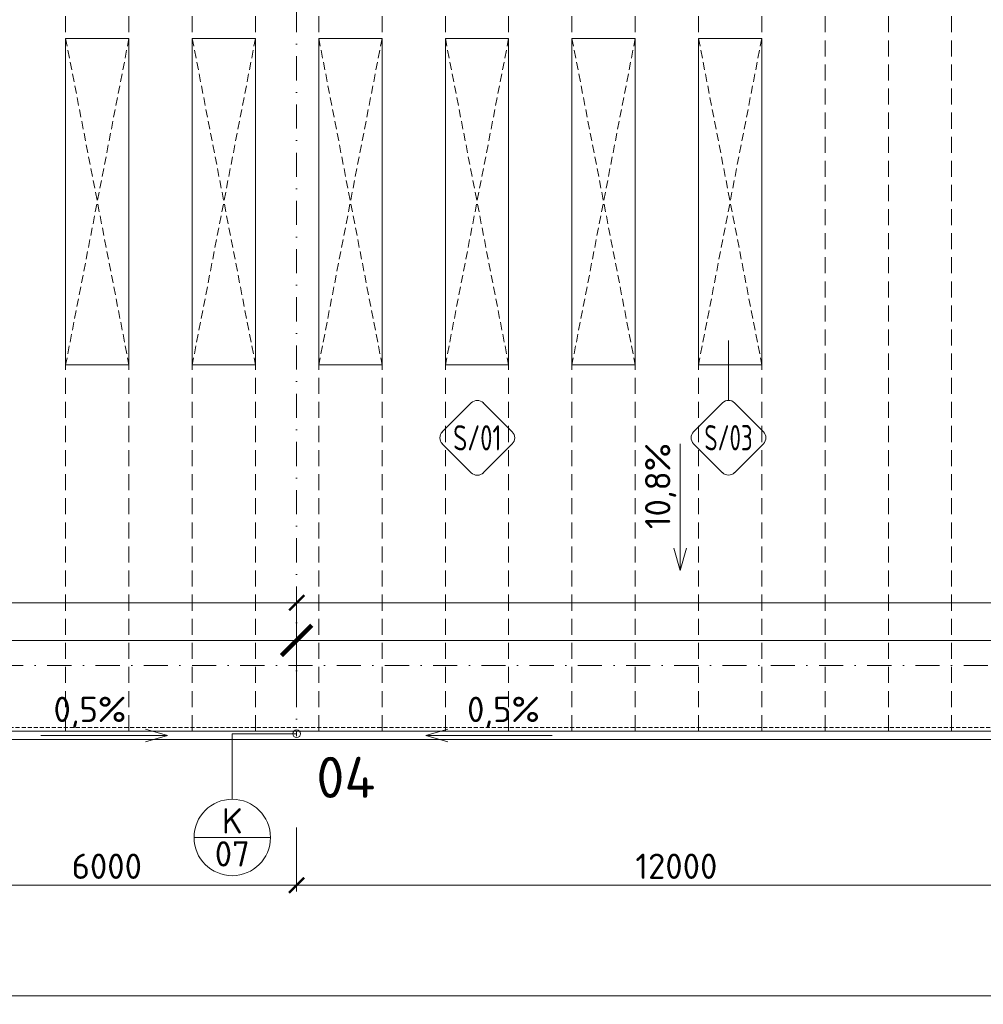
# Model space of a CAD drawing. Header units: millimetres. Extents: x -916886 to 3713765, y -2985421 to 1675785.
# Tile 95 of 256: x 25624 to 40850, y 144642 to 160208. Entities that reach past the tile are written whole.
import ezdxf
from ezdxf import colors
from ezdxf.entities.mleader import LeaderData, LeaderLine
from ezdxf.enums import TextEntityAlignment as Align
from ezdxf.math import Vec2, Vec3

# ---------------------------------------------------------------- set-up
doc = ezdxf.new("R2010")
doc.units = ezdxf.units.MM
for name, pattern in [('CENTERX2', [101.6, 63.5, -12.7, 12.7, -12.7]), ('DASHDOT', [25.4, 12.7, -6.35, 0, -6.35]), ('DASHED', [19.05, 12.7, -6.35]), ('HIDDEN', [9.525, 6.35, -3.175]), ('ČÁRKOVANÁ', [19.05, 12.7, -6.35])]:
    doc.linetypes.add(name, pattern=pattern)
doc.layers.get('Defpoints').update_dxf_attribs({"color": 8})
for name, color, linetype, lineweight in [('A99_N_kce-pod', 7, 'DASHED', 20), ('A99_N_kce-pohl', 1, 'Continuous', 9), ('A99_N_koty-200', 5, 'Continuous', 5), ('A99_N_koty-200 @ 1', 5, 'Continuous', 5), ('A99_N_koty-200 @ 10', 5, 'Continuous', 5), ('A99_N_koty-200 @ 100', 5, 'Continuous', 5), ('A99_N_koty-200 @ 200', 5, 'Continuous', 5), ('A99_N_koty-200 @ 250 (1)', 5, 'Continuous', 5), ('A99_N_koty-200 @ 250 (2)', 5, 'Continuous', 5), ('A99_N_koty-200 @ 400', 5, 'Continuous', 5), ('A99_N_koty-vysk', 160, 'Continuous', 9), ('A99_N_txt-popis-200', 240, 'Continuous', 5), ('A99_N_txt-popis-50 @ 200', 240, 'Continuous', 9), ('A99_N_znaceni 200', 5, 'Continuous', 5), ('A99_S_osy', 1, 'CENTERX2', 5)]:
    doc.layers.add(name, color=color, linetype=linetype, lineweight=lineweight)
doc.styles.add('A99_kota', font='isocpeur.ttf', dxfattribs={"height": 2})
doc.styles.add('A99_popis', font='isocpeur.ttf')
doc.styles.add('ad_popis 100', font='isocpeur.ttf', dxfattribs={"height": 200})
doc.dimstyles.new('A99_kota_200 new', dxfattribs={"dimscale": 200, "dimtxt": 2, "dimasz": 1.2, "dimexe": 0.5, "dimexo": 1.5, "dimgap": 0.5, "dimtad": 1, "dimdec": 0, "dimzin": 3, "dimdsep": 46, "dimtxsty": 'A99_kota', "dimblk": 'ARCHTICK', "dimcen": 2.5, "dimazin": 2, "dimtfac": 0.75, "dimtdec": 0, "dimtix": 1, "dimtmove": 2, "dimatfit": 0, "dimfxl": 0, "dimtolj": 1, "dimtzin": 0, "dimlwd": 5, "dimlwe": 5, "dimarcsym": 0})

# ---------------------------------------------------------------- blocks, each defined once
blk = doc.blocks.new('_ArchTick')
at = {"color": 0, "linetype": 'ByBlock', "const_width": 0.15}
blk.add_lwpolyline([(-0.5, -0.5), (0.5, 0.5)], dxfattribs=at)
blk = doc.blocks.new('*D224')
at = {"layer": 'A99_N_koty-200', "color": 0, "linetype": 'Continuous', "lineweight": 5, "ltscale": 10, "transparency": 16777216}
for p, q in [((30000, 147325), (30000, 146425)), ((42000, 147325), (42000, 146425)), ((42000, 146525), (30000, 146525))]:
    blk.add_line(p, q, dxfattribs=at)
at = {"layer": 'Defpoints', "color": 0, "linetype": 'Continuous', "lineweight": 5, "ltscale": 10, "transparency": 16777216}
for p in [(30000, 149400), (42000, 149400), (30000, 146525)]:
    blk.add_point(p, dxfattribs=at)
at = {"layer": 'A99_N_koty-200', "color": 0, "linetype": 'Continuous', "lineweight": 5, "ltscale": 10, "transparency": 16777216, "xscale": 240, "yscale": 240, "zscale": 240, "rotation": 180}
blk.add_blockref('_ArchTick', (30000, 146525), dxfattribs=at)
at = {"layer": 'A99_N_koty-200', "color": 0, "linetype": 'Continuous', "lineweight": 5, "ltscale": 10, "transparency": 16777216, "xscale": 240, "yscale": 240, "zscale": 240}
blk.add_blockref('_ArchTick', (42000, 146525), dxfattribs=at)
at = {"layer": 'A99_N_koty-200', "color": 0, "linetype": 'Continuous', "ltscale": 10, "transparency": 16777216, "insert": (36000, 146825), "char_height": 400, "attachment_point": 5, "style": 'A99_kota'}
blk.add_mtext('\\A1;12000', dxfattribs=at)
blk = doc.blocks.new('*D213')
at = {"layer": 'A99_N_koty-200', "color": 0, "linetype": 'Continuous', "lineweight": 5, "ltscale": 10, "transparency": 16777216}
for p, q in [((24000, 147325), (24000, 146425)), ((30000, 147325), (30000, 146425)), ((30000, 146525), (24000, 146525))]:
    blk.add_line(p, q, dxfattribs=at)
at = {"layer": 'Defpoints', "color": 0, "linetype": 'Continuous', "lineweight": 5, "ltscale": 10, "transparency": 16777216}
for p in [(24000, 149400), (30000, 149400), (24000, 146525)]:
    blk.add_point(p, dxfattribs=at)
at = {"layer": 'A99_N_koty-200', "color": 0, "linetype": 'Continuous', "lineweight": 5, "ltscale": 10, "transparency": 16777216, "xscale": 240, "yscale": 240, "zscale": 240, "rotation": 180}
blk.add_blockref('_ArchTick', (24000, 146525), dxfattribs=at)
at = {"layer": 'A99_N_koty-200', "color": 0, "linetype": 'Continuous', "lineweight": 5, "ltscale": 10, "transparency": 16777216, "xscale": 240, "yscale": 240, "zscale": 240}
blk.add_blockref('_ArchTick', (30000, 146525), dxfattribs=at)
at = {"layer": 'A99_N_koty-200', "color": 0, "linetype": 'Continuous', "ltscale": 10, "transparency": 16777216, "insert": (27000, 146825), "char_height": 400, "attachment_point": 5, "style": 'A99_kota'}
blk.add_mtext('\\A1;6000', dxfattribs=at)
blk = doc.blocks.new('*D223')
at = {"layer": 'A99_N_koty-200', "color": 0, "linetype": 'Continuous', "lineweight": 5, "ltscale": 10, "transparency": 16777216}
for p, q in [((-650, 145575), (-650, 144675)), ((138876, 145575), (138876, 144675)), ((138876, 144775), (-650, 144775))]:
    blk.add_line(p, q, dxfattribs=at)
at = {"layer": 'Defpoints', "color": 0, "linetype": 'Continuous', "lineweight": 5, "ltscale": 10, "transparency": 16777216}
for p in [(-650, 148705), (138876, 148705), (-650, 144775)]:
    blk.add_point(p, dxfattribs=at)
at = {"layer": 'A99_N_koty-200', "color": 0, "linetype": 'Continuous', "lineweight": 5, "ltscale": 10, "transparency": 16777216, "xscale": 240, "yscale": 240, "zscale": 240, "rotation": 180}
blk.add_blockref('_ArchTick', (-650, 144775), dxfattribs=at)
at = {"layer": 'A99_N_koty-200', "color": 0, "linetype": 'Continuous', "lineweight": 5, "ltscale": 10, "transparency": 16777216, "xscale": 240, "yscale": 240, "zscale": 240}
blk.add_blockref('_ArchTick', (138876, 144775), dxfattribs=at)
at = {"layer": 'A99_N_koty-200', "color": 0, "linetype": 'Continuous', "ltscale": 10, "transparency": 16777216, "insert": (69113, 145075), "char_height": 400, "attachment_point": 5, "style": 'A99_kota'}
blk.add_mtext('\\A1;139526', dxfattribs=at)
blk = doc.blocks.new('*D3125')
at = {"layer": 'A99_N_koty-200', "color": 0, "linetype": 'Continuous', "lineweight": 5, "ltscale": 10, "transparency": 16777216}
for p, q in [((-650, 150190), (-650, 151090)), ((30000, 150190), (30000, 151090)), ((-650, 150990), (30000, 150990))]:
    blk.add_line(p, q, dxfattribs=at)
at = {"layer": 'Defpoints', "color": 0, "linetype": 'Continuous', "lineweight": 0, "ltscale": 10, "transparency": 16777216}
for p in [(30000, 150990), (-650, 148960), (30000, 148920)]:
    blk.add_point(p, dxfattribs=at)
at = {"layer": 'A99_N_koty-200', "color": 0, "linetype": 'Continuous', "lineweight": 5, "ltscale": 10, "transparency": 16777216, "xscale": 240, "yscale": 240, "zscale": 240, "rotation": 180}
blk.add_blockref('_ArchTick', (-650, 150990), dxfattribs=at)
at = {"layer": 'A99_N_koty-200', "color": 0, "linetype": 'Continuous', "lineweight": 5, "ltscale": 10, "transparency": 16777216, "xscale": 240, "yscale": 240, "zscale": 240}
blk.add_blockref('_ArchTick', (30000, 150990), dxfattribs=at)
at = {"layer": 'A99_N_koty-200', "color": 0, "linetype": 'Continuous', "ltscale": 10, "transparency": 16777216, "insert": (14675, 151290), "char_height": 400, "attachment_point": 5, "style": 'A99_kota'}
blk.add_mtext('\\A1;30650', dxfattribs=at)
blk = doc.blocks.new('*D3126')
at = {"layer": 'A99_N_koty-200', "color": 0, "linetype": 'Continuous', "lineweight": 5, "ltscale": 10, "transparency": 16777216}
for p, q in [((-650, 149995), (-650, 150445)), ((-650, 150395), (30000, 150395)), ((30000, 149995), (30000, 150445))]:
    blk.add_line(p, q, dxfattribs=at)
at = {"layer": 'Defpoints', "color": 0, "linetype": 'Continuous', "lineweight": 0, "ltscale": 10, "transparency": 16777216}
for p in [(30000, 150395), (-650, 148960), (30000, 148920)]:
    blk.add_point(p, dxfattribs=at)
at = {"layer": 'A99_N_koty-200', "color": 0, "linetype": 'Continuous', "lineweight": 5, "ltscale": 10, "transparency": 16777216, "xscale": 120, "yscale": 120, "zscale": 120, "rotation": 180}
blk.add_blockref('_ArchTick', (-650, 150395), dxfattribs=at)
at = {"layer": 'A99_N_koty-200', "color": 0, "linetype": 'Continuous', "lineweight": 5, "ltscale": 10, "transparency": 16777216, "xscale": 120, "yscale": 120, "zscale": 120}
blk.add_blockref('_ArchTick', (30000, 150395), dxfattribs=at)
at = {"layer": 'A99_N_koty-200', "color": 0, "linetype": 'Continuous', "ltscale": 10, "transparency": 16777216, "insert": (14675, 150545), "char_height": 200, "attachment_point": 5, "style": 'A99_kota'}
blk.add_mtext('\\A1;30650', dxfattribs=at)
blk = doc.blocks.new('*D3127')
at = {"layer": 'A99_N_koty-200', "color": 0, "linetype": 'Continuous', "lineweight": 5, "ltscale": 10, "transparency": 16777216}
for p, q in [((-650, 150391), (-650, 150396)), ((-650, 150395), (30000, 150395)), ((30000, 150391), (30000, 150396))]:
    blk.add_line(p, q, dxfattribs=at)
at = {"layer": 'Defpoints', "color": 0, "linetype": 'Continuous', "lineweight": 0, "ltscale": 10, "transparency": 16777216}
for p in [(30000, 150395), (-650, 148960), (30000, 148920)]:
    blk.add_point(p, dxfattribs=at)
at = {"layer": 'A99_N_koty-200', "color": 0, "linetype": 'Continuous', "lineweight": 5, "ltscale": 10, "transparency": 16777216, "xscale": 1.2, "yscale": 1.2, "zscale": 1.2, "rotation": 180}
blk.add_blockref('_ArchTick', (-650, 150395), dxfattribs=at)
at = {"layer": 'A99_N_koty-200', "color": 0, "linetype": 'Continuous', "lineweight": 5, "ltscale": 10, "transparency": 16777216, "xscale": 1.2, "yscale": 1.2, "zscale": 1.2}
blk.add_blockref('_ArchTick', (30000, 150395), dxfattribs=at)
at = {"layer": 'A99_N_koty-200', "color": 0, "linetype": 'Continuous', "ltscale": 10, "transparency": 16777216, "insert": (14675, 150396), "char_height": 2, "attachment_point": 5, "style": 'A99_kota'}
blk.add_mtext('\\A1;30650', dxfattribs=at)
blk = doc.blocks.new('*D3128')
at = {"layer": 'A99_N_koty-200', "color": 0, "linetype": 'Continuous', "lineweight": 5, "ltscale": 10, "transparency": 16777216}
for p, q in [((-650, 149560), (-650, 150595)), ((30000, 149520), (30000, 150595)), ((-650, 150395), (30000, 150395))]:
    blk.add_line(p, q, dxfattribs=at)
at = {"layer": 'Defpoints', "color": 0, "linetype": 'Continuous', "lineweight": 0, "ltscale": 10, "transparency": 16777216}
for p in [(30000, 150395), (-650, 148960), (30000, 148920)]:
    blk.add_point(p, dxfattribs=at)
at = {"layer": 'A99_N_koty-200', "color": 0, "linetype": 'Continuous', "lineweight": 5, "ltscale": 10, "transparency": 16777216, "xscale": 480, "yscale": 480, "zscale": 480, "rotation": 180}
blk.add_blockref('_ArchTick', (-650, 150395), dxfattribs=at)
at = {"layer": 'A99_N_koty-200', "color": 0, "linetype": 'Continuous', "lineweight": 5, "ltscale": 10, "transparency": 16777216, "xscale": 480, "yscale": 480, "zscale": 480}
blk.add_blockref('_ArchTick', (30000, 150395), dxfattribs=at)
at = {"layer": 'A99_N_koty-200', "color": 0, "linetype": 'Continuous', "ltscale": 10, "transparency": 16777216, "insert": (14675, 150995), "char_height": 800, "attachment_point": 5, "style": 'A99_kota'}
blk.add_mtext('\\A1;30650', dxfattribs=at)
blk = doc.blocks.new('*D3129')
at = {"layer": 'A99_N_koty-200', "color": 0, "linetype": 'Continuous', "lineweight": 5, "ltscale": 10, "transparency": 16777216}
for p, q in [((-650, 150355), (-650, 150400)), ((-650, 150395), (30000, 150395)), ((30000, 150355), (30000, 150400))]:
    blk.add_line(p, q, dxfattribs=at)
at = {"layer": 'Defpoints', "color": 0, "linetype": 'Continuous', "lineweight": 0, "ltscale": 10, "transparency": 16777216}
for p in [(30000, 150395), (-650, 148960), (30000, 148920)]:
    blk.add_point(p, dxfattribs=at)
at = {"layer": 'A99_N_koty-200', "color": 0, "linetype": 'Continuous', "lineweight": 5, "ltscale": 10, "transparency": 16777216, "xscale": 12, "yscale": 12, "zscale": 12, "rotation": 180}
blk.add_blockref('_ArchTick', (-650, 150395), dxfattribs=at)
at = {"layer": 'A99_N_koty-200', "color": 0, "linetype": 'Continuous', "lineweight": 5, "ltscale": 10, "transparency": 16777216, "xscale": 12, "yscale": 12, "zscale": 12}
blk.add_blockref('_ArchTick', (30000, 150395), dxfattribs=at)
at = {"layer": 'A99_N_koty-200', "color": 0, "linetype": 'Continuous', "ltscale": 10, "transparency": 16777216, "insert": (14675, 150410), "char_height": 20, "attachment_point": 5, "style": 'A99_kota'}
blk.add_mtext('\\A1;30650', dxfattribs=at)
blk = doc.blocks.new('*D3130')
at = {"layer": 'A99_N_koty-200', "color": 0, "linetype": 'Continuous', "lineweight": 5, "ltscale": 10, "transparency": 16777216}
for p, q in [((-650, 149395), (-650, 150520)), ((-650, 150395), (30000, 150395)), ((30000, 149395), (30000, 150520))]:
    blk.add_line(p, q, dxfattribs=at)
at = {"layer": 'Defpoints', "color": 0, "linetype": 'Continuous', "lineweight": 0, "ltscale": 10, "transparency": 16777216}
for p in [(30000, 150395), (-650, 148960), (30000, 148920)]:
    blk.add_point(p, dxfattribs=at)
at = {"layer": 'A99_N_koty-200', "color": 0, "linetype": 'Continuous', "lineweight": 5, "ltscale": 10, "transparency": 16777216, "xscale": 300, "yscale": 300, "zscale": 300, "rotation": 180}
blk.add_blockref('_ArchTick', (-650, 150395), dxfattribs=at)
at = {"layer": 'A99_N_koty-200', "color": 0, "linetype": 'Continuous', "lineweight": 5, "ltscale": 10, "transparency": 16777216, "xscale": 300, "yscale": 300, "zscale": 300}
blk.add_blockref('_ArchTick', (30000, 150395), dxfattribs=at)
at = {"layer": 'A99_N_koty-200', "color": 0, "linetype": 'Continuous', "ltscale": 10, "transparency": 16777216, "insert": (14675, 150770), "char_height": 500, "attachment_point": 5, "style": 'A99_kota'}
blk.add_mtext('\\A1;30650', dxfattribs=at)
blk = doc.blocks.new('*D3131')
at = {"layer": 'A99_N_koty-200', "color": 0, "linetype": 'Continuous', "lineweight": 5, "ltscale": 10, "transparency": 16777216}
for p, q in [((-650, 149395), (-650, 150520)), ((-650, 150395), (30000, 150395)), ((30000, 149395), (30000, 150520))]:
    blk.add_line(p, q, dxfattribs=at)
at = {"layer": 'Defpoints', "color": 0, "linetype": 'Continuous', "lineweight": 0, "ltscale": 10, "transparency": 16777216}
for p in [(30000, 150395), (-650, 148960), (30000, 148920)]:
    blk.add_point(p, dxfattribs=at)
at = {"layer": 'A99_N_koty-200', "color": 0, "linetype": 'Continuous', "lineweight": 5, "ltscale": 10, "transparency": 16777216, "xscale": 300, "yscale": 300, "zscale": 300, "rotation": 180}
blk.add_blockref('_ArchTick', (-650, 150395), dxfattribs=at)
at = {"layer": 'A99_N_koty-200', "color": 0, "linetype": 'Continuous', "lineweight": 5, "ltscale": 10, "transparency": 16777216, "xscale": 300, "yscale": 300, "zscale": 300}
blk.add_blockref('_ArchTick', (30000, 150395), dxfattribs=at)
at = {"layer": 'A99_N_koty-200', "color": 0, "linetype": 'Continuous', "ltscale": 10, "transparency": 16777216, "insert": (14675, 150770), "char_height": 500, "attachment_point": 5, "style": 'A99_kota'}
blk.add_mtext('\\A1;30650', dxfattribs=at)
blk = doc.blocks.new('*D3133')
at = {"layer": 'A99_N_koty-200', "color": 0, "linetype": 'Continuous', "lineweight": 5, "ltscale": 10, "transparency": 16777216}
for p, q in [((30000, 150190), (30000, 151090)), ((78280, 150190), (78280, 151090)), ((30000, 150990), (78280, 150990))]:
    blk.add_line(p, q, dxfattribs=at)
at = {"layer": 'Defpoints', "color": 0, "linetype": 'Continuous', "lineweight": 0, "ltscale": 10, "transparency": 16777216}
for p in [(78280, 150990), (30000, 148920), (78280, 148920)]:
    blk.add_point(p, dxfattribs=at)
at = {"layer": 'A99_N_koty-200', "color": 0, "linetype": 'Continuous', "lineweight": 5, "ltscale": 10, "transparency": 16777216, "xscale": 240, "yscale": 240, "zscale": 240, "rotation": 180}
blk.add_blockref('_ArchTick', (30000, 150990), dxfattribs=at)
at = {"layer": 'A99_N_koty-200', "color": 0, "linetype": 'Continuous', "lineweight": 5, "ltscale": 10, "transparency": 16777216, "xscale": 240, "yscale": 240, "zscale": 240}
blk.add_blockref('_ArchTick', (78280, 150990), dxfattribs=at)
at = {"layer": 'A99_N_koty-200', "color": 0, "linetype": 'Continuous', "ltscale": 10, "transparency": 16777216, "insert": (55025, 151330), "char_height": 400, "attachment_point": 5, "style": 'A99_kota'}
blk.add_mtext('\\A1;48280', dxfattribs=at)
blk = doc.blocks.new('*D3134')
at = {"layer": 'A99_N_koty-200', "color": 0, "linetype": 'Continuous', "lineweight": 5, "ltscale": 10, "transparency": 16777216}
for p, q in [((30000, 149995), (30000, 150445)), ((30000, 150395), (78280, 150395)), ((78280, 149995), (78280, 150445))]:
    blk.add_line(p, q, dxfattribs=at)
at = {"layer": 'Defpoints', "color": 0, "linetype": 'Continuous', "lineweight": 0, "ltscale": 10, "transparency": 16777216}
for p in [(78280, 150395), (30000, 148920), (78280, 148920)]:
    blk.add_point(p, dxfattribs=at)
at = {"layer": 'A99_N_koty-200', "color": 0, "linetype": 'Continuous', "lineweight": 5, "ltscale": 10, "transparency": 16777216, "xscale": 120, "yscale": 120, "zscale": 120, "rotation": 180}
blk.add_blockref('_ArchTick', (30000, 150395), dxfattribs=at)
at = {"layer": 'A99_N_koty-200', "color": 0, "linetype": 'Continuous', "lineweight": 5, "ltscale": 10, "transparency": 16777216, "xscale": 120, "yscale": 120, "zscale": 120}
blk.add_blockref('_ArchTick', (78280, 150395), dxfattribs=at)
at = {"layer": 'A99_N_koty-200', "color": 0, "linetype": 'Continuous', "ltscale": 10, "transparency": 16777216, "insert": (54140, 150545), "char_height": 200, "attachment_point": 5, "style": 'A99_kota'}
blk.add_mtext('\\A1;48280', dxfattribs=at)
blk = doc.blocks.new('*D3135')
at = {"layer": 'A99_N_koty-200', "color": 0, "linetype": 'Continuous', "lineweight": 5, "ltscale": 10, "transparency": 16777216}
for p, q in [((30000, 150391), (30000, 150395.5)), ((30000, 150395), (78280, 150395)), ((78280, 150391), (78280, 150395.5))]:
    blk.add_line(p, q, dxfattribs=at)
at = {"layer": 'Defpoints', "color": 0, "linetype": 'Continuous', "lineweight": 0, "ltscale": 10, "transparency": 16777216}
for p in [(78280, 150395), (30000, 148920), (78280, 148920)]:
    blk.add_point(p, dxfattribs=at)
at = {"layer": 'A99_N_koty-200', "color": 0, "linetype": 'Continuous', "lineweight": 5, "ltscale": 10, "transparency": 16777216, "xscale": 1.2, "yscale": 1.2, "zscale": 1.2, "rotation": 180}
blk.add_blockref('_ArchTick', (30000, 150395), dxfattribs=at)
at = {"layer": 'A99_N_koty-200', "color": 0, "linetype": 'Continuous', "lineweight": 5, "ltscale": 10, "transparency": 16777216, "xscale": 1.2, "yscale": 1.2, "zscale": 1.2}
blk.add_blockref('_ArchTick', (78280, 150395), dxfattribs=at)
at = {"layer": 'A99_N_koty-200', "color": 0, "linetype": 'Continuous', "ltscale": 10, "transparency": 16777216, "insert": (54140, 150396.5), "char_height": 2, "attachment_point": 5, "style": 'A99_kota'}
blk.add_mtext('\\A1;48280', dxfattribs=at)
blk = doc.blocks.new('*D3136')
at = {"layer": 'A99_N_koty-200', "color": 0, "linetype": 'Continuous', "lineweight": 5, "ltscale": 10, "transparency": 16777216}
for p, q in [((30000, 149520), (30000, 150595)), ((78280, 149520), (78280, 150595)), ((30000, 150395), (78280, 150395))]:
    blk.add_line(p, q, dxfattribs=at)
at = {"layer": 'Defpoints', "color": 0, "linetype": 'Continuous', "lineweight": 0, "ltscale": 10, "transparency": 16777216}
for p in [(78280, 150395), (30000, 148920), (78280, 148920)]:
    blk.add_point(p, dxfattribs=at)
at = {"layer": 'A99_N_koty-200', "color": 0, "linetype": 'Continuous', "lineweight": 5, "ltscale": 10, "transparency": 16777216, "xscale": 480, "yscale": 480, "zscale": 480, "rotation": 180}
blk.add_blockref('_ArchTick', (30000, 150395), dxfattribs=at)
at = {"layer": 'A99_N_koty-200', "color": 0, "linetype": 'Continuous', "lineweight": 5, "ltscale": 10, "transparency": 16777216, "xscale": 480, "yscale": 480, "zscale": 480}
blk.add_blockref('_ArchTick', (78280, 150395), dxfattribs=at)
at = {"layer": 'A99_N_koty-200', "color": 0, "linetype": 'Continuous', "ltscale": 10, "transparency": 16777216, "insert": (54140, 150995), "char_height": 800, "attachment_point": 5, "style": 'A99_kota'}
blk.add_mtext('\\A1;48280', dxfattribs=at)
blk = doc.blocks.new('*D3137')
at = {"layer": 'A99_N_koty-200', "color": 0, "linetype": 'Continuous', "lineweight": 5, "ltscale": 10, "transparency": 16777216}
for p, q in [((30000, 150355), (30000, 150400)), ((30000, 150395), (78280, 150395)), ((78280, 150355), (78280, 150400))]:
    blk.add_line(p, q, dxfattribs=at)
at = {"layer": 'Defpoints', "color": 0, "linetype": 'Continuous', "lineweight": 0, "ltscale": 10, "transparency": 16777216}
for p in [(78280, 150395), (30000, 148920), (78280, 148920)]:
    blk.add_point(p, dxfattribs=at)
at = {"layer": 'A99_N_koty-200', "color": 0, "linetype": 'Continuous', "lineweight": 5, "ltscale": 10, "transparency": 16777216, "xscale": 12, "yscale": 12, "zscale": 12, "rotation": 180}
blk.add_blockref('_ArchTick', (30000, 150395), dxfattribs=at)
at = {"layer": 'A99_N_koty-200', "color": 0, "linetype": 'Continuous', "lineweight": 5, "ltscale": 10, "transparency": 16777216, "xscale": 12, "yscale": 12, "zscale": 12}
blk.add_blockref('_ArchTick', (78280, 150395), dxfattribs=at)
at = {"layer": 'A99_N_koty-200', "color": 0, "linetype": 'Continuous', "ltscale": 10, "transparency": 16777216, "insert": (54140, 150410), "char_height": 20, "attachment_point": 5, "style": 'A99_kota'}
blk.add_mtext('\\A1;48280', dxfattribs=at)
blk = doc.blocks.new('*D3138')
at = {"layer": 'A99_N_koty-200', "color": 0, "linetype": 'Continuous', "lineweight": 5, "ltscale": 10, "transparency": 16777216}
for p, q in [((30000, 149395), (30000, 150520)), ((30000, 150395), (78280, 150395)), ((78280, 149395), (78280, 150520))]:
    blk.add_line(p, q, dxfattribs=at)
at = {"layer": 'Defpoints', "color": 0, "linetype": 'Continuous', "lineweight": 0, "ltscale": 10, "transparency": 16777216}
for p in [(78280, 150395), (30000, 148920), (78280, 148920)]:
    blk.add_point(p, dxfattribs=at)
at = {"layer": 'A99_N_koty-200', "color": 0, "linetype": 'Continuous', "lineweight": 5, "ltscale": 10, "transparency": 16777216, "xscale": 300, "yscale": 300, "zscale": 300, "rotation": 180}
blk.add_blockref('_ArchTick', (30000, 150395), dxfattribs=at)
at = {"layer": 'A99_N_koty-200', "color": 0, "linetype": 'Continuous', "lineweight": 5, "ltscale": 10, "transparency": 16777216, "xscale": 300, "yscale": 300, "zscale": 300}
blk.add_blockref('_ArchTick', (78280, 150395), dxfattribs=at)
at = {"layer": 'A99_N_koty-200', "color": 0, "linetype": 'Continuous', "ltscale": 10, "transparency": 16777216, "insert": (54140, 150770), "char_height": 500, "attachment_point": 5, "style": 'A99_kota'}
blk.add_mtext('\\A1;48280', dxfattribs=at)
blk = doc.blocks.new('*D3139')
at = {"layer": 'A99_N_koty-200', "color": 0, "linetype": 'Continuous', "lineweight": 5, "ltscale": 10, "transparency": 16777216}
for p, q in [((30000, 149395), (30000, 150520)), ((30000, 150395), (78280, 150395)), ((78280, 149395), (78280, 150520))]:
    blk.add_line(p, q, dxfattribs=at)
at = {"layer": 'Defpoints', "color": 0, "linetype": 'Continuous', "lineweight": 0, "ltscale": 10, "transparency": 16777216}
for p in [(78280, 150395), (30000, 148920), (78280, 148920)]:
    blk.add_point(p, dxfattribs=at)
at = {"layer": 'A99_N_koty-200', "color": 0, "linetype": 'Continuous', "lineweight": 5, "ltscale": 10, "transparency": 16777216, "xscale": 300, "yscale": 300, "zscale": 300, "rotation": 180}
blk.add_blockref('_ArchTick', (30000, 150395), dxfattribs=at)
at = {"layer": 'A99_N_koty-200', "color": 0, "linetype": 'Continuous', "lineweight": 5, "ltscale": 10, "transparency": 16777216, "xscale": 300, "yscale": 300, "zscale": 300}
blk.add_blockref('_ArchTick', (78280, 150395), dxfattribs=at)
at = {"layer": 'A99_N_koty-200', "color": 0, "linetype": 'Continuous', "ltscale": 10, "transparency": 16777216, "insert": (54140, 150770), "char_height": 500, "attachment_point": 5, "style": 'A99_kota'}
blk.add_mtext('\\A1;48280', dxfattribs=at)
blk = doc.blocks.new('*U20')
at = {"color": 0, "linetype": 'ByBlock'}
blk.add_line((-3.02, 0), (3.02, 0), dxfattribs=at)
blk.add_circle((0, 0), 3.02, dxfattribs=at)
at = {"color": 0, "linetype": 'ByBlock', "style": 'A99_popis'}
for tag, p in [('KATEGORIE', (0, 1.31)), ('PRVEK', (0, -1.298))]:
    blk.add_attdef(tag, text='', height=2, dxfattribs=at).set_placement(p, align=Align.MIDDLE_CENTER)
blk = doc.blocks.new('*U99')
at = {"color": 0}
for p, q in [((0, 4.44), (0, 11.52)), ((-0.72, 4.14), (-4.15, 0.71)), ((4.14, 0.71), (0.71, 4.14)), ((-4.15, -0.72), (-0.72, -4.15)), ((0.71, -4.15), (4.14, -0.72))]:
    blk.add_line(p, q, dxfattribs=at)
for centre, start, end in [((0, 3.42), 45, 135), ((-3.43, 0), 135, 225), ((3.42, 0), 315, 45), ((0, -3.43), 225, 315)]:
    blk.add_arc(centre, 1.01, start, end, dxfattribs=at)
at = {"color": 0, "linetype": 'ByBlock', "style": 'A99_popis', "width": 0.953108}
blk.add_attdef('SKLADBA', text='', height=3, rotation=0.0103, dxfattribs=at).set_placement((-2.86, -1.51), (2.86, -1.5), align=Align.FIT)
blk = doc.blocks.new('*U93')
at = {"color": 0}
for p, q in [((-0.72, 4.14), (-4.15, 0.71)), ((4.14, 0.71), (0.71, 4.14)), ((-4.15, -0.72), (-0.72, -4.15)), ((0.71, -4.15), (4.14, -0.72))]:
    blk.add_line(p, q, dxfattribs=at)
for centre, start, end in [((0, 3.42), 45, 135), ((-3.43, 0), 135, 225), ((3.42, 0), 315, 45), ((0, -3.43), 225, 315)]:
    blk.add_arc(centre, 1.01, start, end, dxfattribs=at)
at = {"color": 0, "linetype": 'ByBlock', "style": 'A99_popis', "width": 0.953108}
blk.add_attdef('SKLADBA', text='', height=3, rotation=0.0103, dxfattribs=at).set_placement((-2.86, -1.51), (2.86, -1.5), align=Align.FIT)
blk = doc.blocks.new('*U4764')
at = {"layer": 'A99_N_koty-200 @ 1', "linetype": 'Continuous', "ltscale": 10}
dim = blk.add_linear_dim(base=(30000, 150395), p1=(-650, 148960), p2=(30000, 148920), dimstyle='A99_kota_200 new', override={"dimscale": 1, "dimtix": 1, "dimtofl": 1, "dimtmove": 2, "dimatfit": 3}, dxfattribs=at)
dim.commit()
dim.dimension.update_dxf_attribs({"geometry": '*D3127', "text_midpoint": (14675, 150396.5)})
at = {"layer": 'A99_N_koty-200 @ 10', "linetype": 'Continuous', "ltscale": 10}
dim = blk.add_linear_dim(base=(30000, 150395), p1=(-650, 148960), p2=(30000, 148920), dimstyle='A99_kota_200 new', override={"dimscale": 10, "dimtix": 1, "dimtofl": 1, "dimtmove": 2, "dimatfit": 3}, dxfattribs=at)
dim.commit()
dim.dimension.update_dxf_attribs({"geometry": '*D3129', "text_midpoint": (14675, 150410)})
at = {"layer": 'A99_N_koty-200 @ 100', "linetype": 'Continuous', "ltscale": 10}
dim = blk.add_linear_dim(base=(30000, 150395), p1=(-650, 148960), p2=(30000, 148920), dimstyle='A99_kota_200 new', override={"dimscale": 100, "dimtix": 1, "dimtofl": 1, "dimtmove": 2, "dimatfit": 3}, dxfattribs=at)
dim.commit()
dim.dimension.update_dxf_attribs({"geometry": '*D3126', "text_midpoint": (14675, 150545)})
at = {"layer": 'A99_N_koty-200 @ 200', "linetype": 'Continuous', "ltscale": 10}
dim = blk.add_linear_dim(base=(30000, 150990), p1=(-650, 148960), p2=(30000, 148920), dimstyle='A99_kota_200 new', override={"dimscale": 200, "dimtix": 1, "dimtofl": 1, "dimtmove": 2, "dimatfit": 3}, dxfattribs=at)
dim.commit()
dim.dimension.update_dxf_attribs({"geometry": '*D3125', "text_midpoint": (14675, 151290)})
at = {"layer": 'A99_N_koty-200 @ 250 (1)', "linetype": 'Continuous', "ltscale": 10}
dim = blk.add_linear_dim(base=(30000, 150395), p1=(-650, 148960), p2=(30000, 148920), dimstyle='A99_kota_200 new', override={"dimscale": 250, "dimtix": 1, "dimtofl": 1, "dimtmove": 2, "dimatfit": 3}, dxfattribs=at)
dim.commit()
dim.dimension.update_dxf_attribs({"geometry": '*D3131', "text_midpoint": (14675, 150770)})
at = {"layer": 'A99_N_koty-200 @ 250 (2)', "linetype": 'Continuous', "ltscale": 10}
dim = blk.add_linear_dim(base=(30000, 150395), p1=(-650, 148960), p2=(30000, 148920), dimstyle='A99_kota_200 new', override={"dimscale": 250, "dimtix": 1, "dimtofl": 1, "dimtmove": 2, "dimatfit": 3}, dxfattribs=at)
dim.commit()
dim.dimension.update_dxf_attribs({"geometry": '*D3130', "text_midpoint": (14675, 150770)})
at = {"layer": 'A99_N_koty-200 @ 400', "linetype": 'Continuous', "ltscale": 10}
dim = blk.add_linear_dim(base=(30000, 150395), p1=(-650, 148960), p2=(30000, 148920), dimstyle='A99_kota_200 new', override={"dimscale": 400, "dimtix": 1, "dimtofl": 1, "dimtmove": 2, "dimatfit": 3}, dxfattribs=at)
dim.commit()
dim.dimension.update_dxf_attribs({"geometry": '*D3128', "text_midpoint": (14675, 150995)})
blk = doc.blocks.new('*U4765')
at = {"layer": 'A99_N_koty-200 @ 1', "linetype": 'Continuous', "ltscale": 10}
dim = blk.add_linear_dim(base=(78280, 150395), p1=(30000, 148920), p2=(78280, 148920), dimstyle='A99_kota_200 new', override={"dimscale": 1, "dimtix": 1, "dimtofl": 1, "dimtmove": 2, "dimatfit": 3}, dxfattribs=at)
dim.commit()
dim.dimension.update_dxf_attribs({"geometry": '*D3135', "text_midpoint": (54140, 150396.5)})
at = {"layer": 'A99_N_koty-200 @ 10', "linetype": 'Continuous', "ltscale": 10}
dim = blk.add_linear_dim(base=(78280, 150395), p1=(30000, 148920), p2=(78280, 148920), dimstyle='A99_kota_200 new', override={"dimscale": 10, "dimtix": 1, "dimtofl": 1, "dimtmove": 2, "dimatfit": 3}, dxfattribs=at)
dim.commit()
dim.dimension.update_dxf_attribs({"geometry": '*D3137', "text_midpoint": (54140, 150410)})
at = {"layer": 'A99_N_koty-200 @ 100', "linetype": 'Continuous', "ltscale": 10}
dim = blk.add_linear_dim(base=(78280, 150395), p1=(30000, 148920), p2=(78280, 148920), dimstyle='A99_kota_200 new', override={"dimscale": 100, "dimtix": 1, "dimtofl": 1, "dimtmove": 2, "dimatfit": 3}, dxfattribs=at)
dim.commit()
dim.dimension.update_dxf_attribs({"geometry": '*D3134', "text_midpoint": (54140, 150545)})
at = {"layer": 'A99_N_koty-200 @ 200', "linetype": 'Continuous', "ltscale": 10}
dim = blk.add_linear_dim(base=(78280, 150990), p1=(30000, 148920), p2=(78280, 148920), dimstyle='A99_kota_200 new', override={"dimscale": 200, "dimtix": 1, "dimtofl": 1, "dimtmove": 2, "dimatfit": 3}, dxfattribs=at)
dim.commit()
dim.dimension.update_dxf_attribs({"geometry": '*D3133', "text_midpoint": (55025, 151330), "dimtype": 128})
at = {"layer": 'A99_N_koty-200 @ 250 (1)', "linetype": 'Continuous', "ltscale": 10}
dim = blk.add_linear_dim(base=(78280, 150395), p1=(30000, 148920), p2=(78280, 148920), dimstyle='A99_kota_200 new', override={"dimscale": 250, "dimtix": 1, "dimtofl": 1, "dimtmove": 2, "dimatfit": 3}, dxfattribs=at)
dim.commit()
dim.dimension.update_dxf_attribs({"geometry": '*D3139', "text_midpoint": (54140, 150770)})
at = {"layer": 'A99_N_koty-200 @ 250 (2)', "linetype": 'Continuous', "ltscale": 10}
dim = blk.add_linear_dim(base=(78280, 150395), p1=(30000, 148920), p2=(78280, 148920), dimstyle='A99_kota_200 new', override={"dimscale": 250, "dimtix": 1, "dimtofl": 1, "dimtmove": 2, "dimatfit": 3}, dxfattribs=at)
dim.commit()
dim.dimension.update_dxf_attribs({"geometry": '*D3138', "text_midpoint": (54140, 150770)})
at = {"layer": 'A99_N_koty-200 @ 400', "linetype": 'Continuous', "ltscale": 10}
dim = blk.add_linear_dim(base=(78280, 150395), p1=(30000, 148920), p2=(78280, 148920), dimstyle='A99_kota_200 new', override={"dimscale": 400, "dimtix": 1, "dimtofl": 1, "dimtmove": 2, "dimatfit": 3}, dxfattribs=at)
dim.commit()
dim.dimension.update_dxf_attribs({"geometry": '*D3136', "text_midpoint": (54140, 150995)})

msp = doc.modelspace()

# ---------------------------------------------------------------- linework, layer by layer
at = {"layer": 'A99_N_kce-pod', "linetype": 'HIDDEN', "lineweight": 5, "ltscale": 10}
msp.add_lwpolyline([(138875.5, 149020), (-600, 149020)], dxfattribs=at)
at = {"layer": 'A99_N_kce-pohl', "linetype": 'Continuous', "ltscale": 25}
msp.add_lwpolyline([(7180, 174440), (-650, 174440), (-650, 148960), (138875, 148960), (138875, 176350)], dxfattribs=at)
at = {"layer": 'A99_N_kce-pohl', "color": 30, "linetype": 'ČÁRKOVANÁ', "lineweight": 5, "ltscale": 20, "true_color": 0xff6e3d}
for points in [[(26350, 148960), (26350, 148960), (26350, 174145)], [(27350, 148960), (27350, 148960), (27350, 174145)], [(28350, 148960), (28350, 148960), (28350, 174145)], [(29350, 148960), (29350, 148960), (29350, 174145)], [(30350, 148960), (30350, 148960), (30350, 174145)], [(31350, 148960), (31350, 148960), (31350, 174145)], [(32350, 148960), (32350, 148960), (32350, 174145)], [(33350, 148960), (33350, 148960), (33350, 174145)], [(34350, 148960), (34350, 148960), (34350, 174145)], [(35350, 148960), (35350, 148960), (35350, 174145)], [(36350, 148960), (36350, 148960), (36350, 174145)], [(37350, 148960), (37350, 148960), (37350, 174145)], [(38350, 148960), (38350, 148960), (38350, 174145)], [(39350, 148960), (39350, 148960), (39350, 174145)], [(40350, 148960), (40350, 148960), (40350, 174145)]]:
    msp.add_lwpolyline(points, dxfattribs=at)
at = {"layer": 'A99_N_kce-pohl', "linetype": 'Continuous', "lineweight": 9}
for points in [[(26350, 159912.5), (27350, 159912.5), (27350, 154752.5), (26350, 154752.5)], [(28350, 159912.5), (29350, 159912.5), (29350, 154752.5), (28350, 154752.5)], [(30350, 159912.5), (31350, 159912.5), (31350, 154752.5), (30350, 154752.5)], [(32350, 159912.5), (33350, 159912.5), (33350, 154752.5), (32350, 154752.5)], [(34350, 159912.5), (35350, 159912.5), (35350, 154752.5), (34350, 154752.5)], [(36350, 159912.5), (37350, 159912.5), (37350, 154752.5), (36350, 154752.5)]]:
    msp.add_lwpolyline(points, close=True, dxfattribs=at)
at = {"layer": 'A99_N_kce-pohl', "linetype": 'ČÁRKOVANÁ', "lineweight": 9, "ltscale": 10}
for points in [[(27350, 159912.5), (26350, 154752.5)], [(26350, 159912.5), (27350, 154752.5)], [(29350, 159912.5), (28350, 154752.5)], [(28350, 159912.5), (29350, 154752.5)], [(31350, 159912.5), (30350, 154752.5)], [(30350, 159912.5), (31350, 154752.5)], [(33350, 159912.5), (32350, 154752.5)], [(32350, 159912.5), (33350, 154752.5)], [(35350, 159912.5), (34350, 154752.5)], [(34350, 159912.5), (35350, 154752.5)], [(37350, 159912.5), (36350, 154752.5)], [(36350, 159912.5), (37350, 154752.5)]]:
    msp.add_lwpolyline(points, dxfattribs=at)
at = {"layer": 'A99_N_koty-vysk'}
for points in [[(36062.5, 151502), (36062.5, 153502)], [(36062.5, 151502), (35962.5, 151852)], [(36062.5, 151502), (36162.5, 151852)], [(27960, 148890), (27610, 148990)], [(32040, 148890), (32390, 148990)], [(27960, 148890), (25960, 148890)], [(27960, 148890), (27610, 148790)], [(32040, 148890), (34040, 148890)], [(32040, 148890), (32390, 148790)]]:
    msp.add_lwpolyline(points, dxfattribs=at)
at = {"layer": 'A99_S_osy', "linetype": 'DASHDOT', "lineweight": 5, "ltscale": 30}
for points in [[(30000, 264800), (30000, 146890)], [(152950, 150000), (-2645, 150000)]]:
    msp.add_lwpolyline(points, dxfattribs=at)

# ---------------------------------------------------------------- block references
at = {"layer": 'A99_N_znaceni 200', "lineweight": 5}
ref = msp.add_blockref('*U99', (36825, 153600), dxfattribs=dict(at, xscale=133.3, yscale=133.3, zscale=133.3))
ref.add_attrib('SKLADBA', 'S/03', dxfattribs={"layer": '0', "color": 0, "linetype": 'ByBlock', "height": 400, "rotation": 0.01026, "style": 'A99_popis', "width": 0.657151}).set_placement((36443.3, 153399.3), (37205.6, 153399.4), align=Align.FIT)
ref = msp.add_blockref('*U93', (32855, 153598.4), dxfattribs=dict(at, xscale=133.3, yscale=133.3, zscale=133.3))
ref.add_attrib('SKLADBA', 'S/01', dxfattribs={"layer": '0', "color": 0, "linetype": 'ByBlock', "height": 400, "rotation": 0.01026, "style": 'A99_popis', "width": 0.705829}).set_placement((32473.3, 153397.7), (33235.6, 153397.8), align=Align.FIT)
at = {"layer": 'A99_N_znaceni 200', "xscale": 200, "yscale": 200, "zscale": 200}
msp.add_blockref('*U20', (28982.5, 147280), dxfattribs=at).add_auto_attribs({'KATEGORIE': 'K', 'PRVEK': '07'})

# ---------------------------------------------------------------- texts
at = {"layer": 'A99_N_koty-vysk', "insert": (35505.2, 152155), "char_height": 400, "attachment_point": 1, "rotation": 90, "style": 'ad_popis 100'}
msp.add_mtext_dynamic_manual_height_columns('10,8%', width=673.852, gutter_width=2000, heights=[0], dxfattribs=at)
at = {"layer": 'A99_N_koty-vysk', "char_height": 400, "style": 'ad_popis 100'}
for insert, attachment_point in [((27307, 149505), 3), ((32693, 149505), 1)]:
    msp.add_mtext_dynamic_manual_height_columns('0,5%', width=673.852, gutter_width=2000, heights=[0], dxfattribs=dict(at, insert=insert, attachment_point=attachment_point))

# ---------------------------------------------------------------- next in the draw order: texts
at = {"layer": 'A99_N_txt-popis-200', "color": 1, "lineweight": 0, "insert": (30310, 148555), "char_height": 650, "attachment_point": 1, "style": 'ad_popis 100', "bg_fill": 2}
msp.add_mtext_dynamic_manual_height_columns('04', width=832.5, gutter_width=1000, heights=[0], dxfattribs=at)

# ---------------------------------------------------------------- next in the draw order: linework, layer by layer
at = {"layer": 'A99_N_kce-pohl', "linetype": 'Continuous'}
msp.add_lwpolyline([(138875, 148830), (-650, 148830)], dxfattribs=at)
msp.add_circle((30000, 148920), 60, dxfattribs=at)
at = {"layer": 'A99_N_znaceni 200', "lineweight": 5}
msp.add_lwpolyline([(28982.5, 147884), (28982.5, 148920), (30000, 148920)], dxfattribs=at)

# ---------------------------------------------------------------- next in the draw order: block references
at = {"layer": 'A99_N_koty-200', "color": 4, "linetype": 'Continuous', "lineweight": 0}
for name in ['*U4764', '*U4765']:
    msp.add_blockref(name, (0, 0), dxfattribs=at)

# ---------------------------------------------------------------- next in the draw order: dimensions: what is measured, and where the dimension line sits
at = {"layer": 'A99_N_koty-200 @ 200', "linetype": 'Continuous', "ltscale": 10}
for base, p1, p2, picture, middle in [((24000, 146525), (30000, 149400), (24000, 149400), '*D213', (27000, 146825)), ((30000, 146525), (42000, 149400), (30000, 149400), '*D224', (36000, 146825)), ((-650, 144775), (138875.5457, 148705), (-650, 148705), '*D223', (69112.7728, 145075))]:
    dim = msp.add_linear_dim(base=base, p1=p1, p2=p2, angle=180, dimstyle='A99_kota_200 new', override={"dimscale": 200, "dimtix": 1, "dimtofl": 1, "dimtmove": 1, "dimatfit": 1}, dxfattribs=at)
    dim.commit()
    dim.dimension.update_dxf_attribs({"geometry": picture, "text_midpoint": middle})

# ---------------------------------------------------------------- next in the draw order: leaders
at = {"layer": 'A99_N_txt-popis-50 @ 200', "lineweight": 9}
ml = msp.add_multileader_mtext('Standard', dxfattribs=at)
ml.set_content('\\A1;{\\C256;solární panely mimo podpory.\\P(Nutno dořešit statiku)}', color=1, style='A99_popis')
ml.set_leader_properties(color=256, linetype='ByLayer', lineweight=-1)
ml.build(insert=Vec2(0, 0))
ml.multileader.update_dxf_attribs({"dogleg_length": 200, "arrow_head_size": 300, "scale": 200})
ctx = ml.context
ctx.base_point, ctx.scale, ctx.char_height, ctx.arrow_head_size, ctx.landing_gap_size, ctx.plane_origin = Vec3(15202.5, 146030), 200, 400, 300, 1000, Vec3(14650, 138604.2)
notes = []
notes.append((ctx, [(0, (1, 1, 0), (14402.5, 146030), (1, 0), 800, [(0, [(14405, 147525)], 0, [])])]))
ctx.mtext.insert, ctx.mtext.width, ctx.mtext.defined_height, ctx.mtext.flow_direction = Vec3(16202.5, 146250), 7914.793, 1247.5, 5
for ctx, leaders in notes:
    for number, flags, end, landing, length, lines in leaders:
        leader = LeaderData()
        leader.index, (leader.has_last_leader_line, leader.has_dogleg_vector, leader.attachment_direction) = number, flags
        leader.last_leader_point, leader.dogleg_vector, leader.dogleg_length = Vec3(end), Vec3(landing), length
        for number, points, colour, breaks in lines:
            line = LeaderLine()
            line.index, line.vertices, line.color, line.breaks = number, Vec3.list(points), colors.encode_raw_color(colour), breaks
            leader.lines.append(line)
        ctx.leaders.append(leader)

doc.saveas('drawing.dxf')
